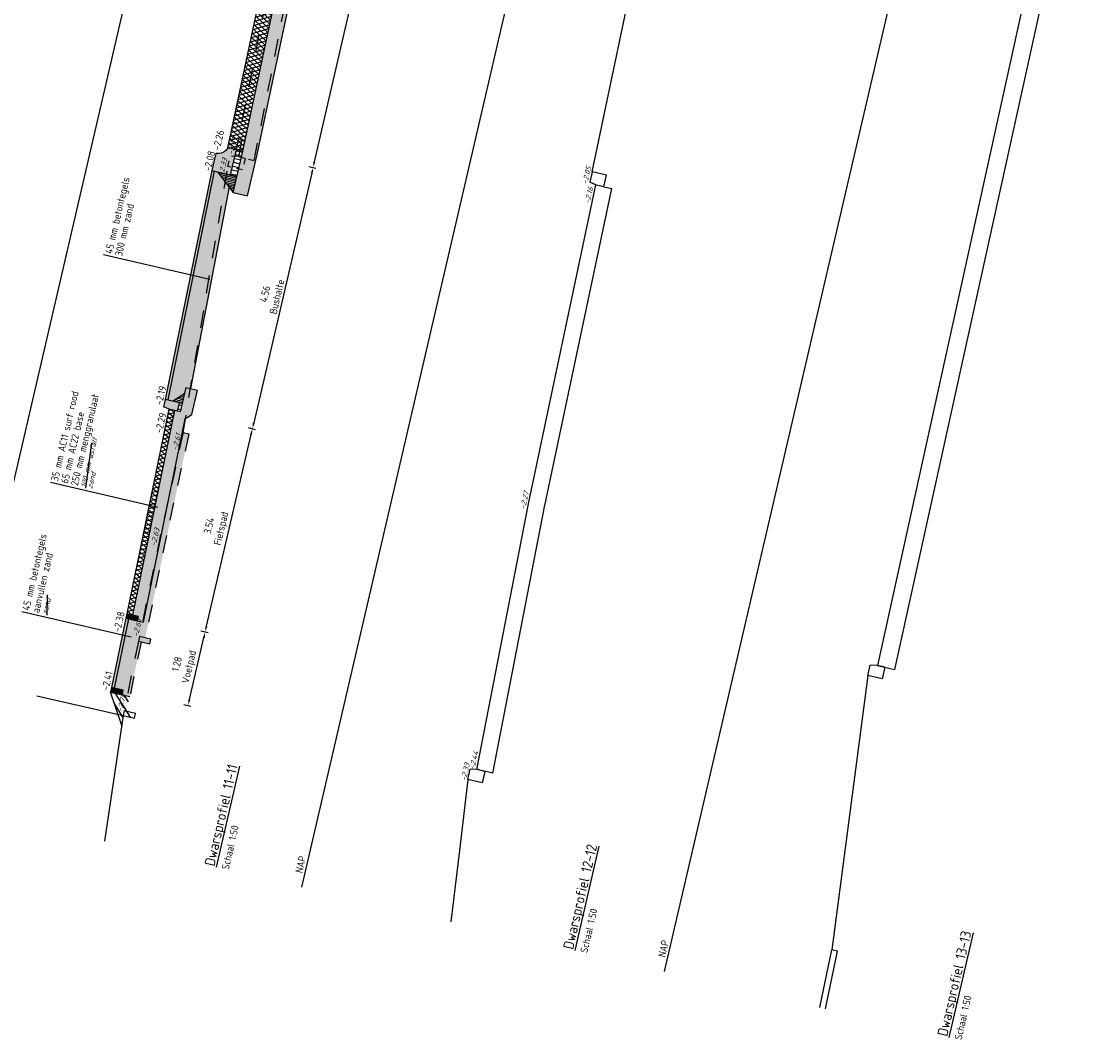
# Model space of a CAD drawing. Header units: metres. Extents: x 116958 to 118326, y 475500 to 477904.
# Tile 23 of 256: x 117807 to 117825, y 475590 to 475607. Entities that reach past the tile are written whole.
import ezdxf

# ---------------------------------------------------------------- set-up
doc = ezdxf.new("R2010")
doc.units = ezdxf.units.M
doc.header["$LTSCALE"] = 0.2
doc.linetypes.add('OPNEMEN', pattern=[3, 1.5, -1.5])
doc.layers.get('0').update_dxf_attribs({"color": 6})
for name, color, linetype in [('X-XX-DWP-ARCERING', 13, 'Continuous'), ('X-XX-DWP-ARCERING_GRIJS', 253, 'Continuous'), ('X-XX-DWP-BEST_SITUATIE', 13, 'Continuous'), ('X-XX-DWP-MAATVOERING', 2, 'Continuous'), ('X-XX-DWP-NW_SITUATIE', 3, 'Continuous'), ('X-XX-DWP-TEKST25', 2, 'Continuous'), ('X-XX-DWP-TEKST35', 3, 'Continuous'), ('X-XX-DWP-VERW_SITUATIE', 240, 'OPNEMEN')]:
    doc.layers.add(name, color=color, linetype=linetype)
doc.styles.get("Standard").update_dxf_attribs({"font": 'isocp.shx'})
doc.linetypes.add('HEKWERK', pattern='A,5,-1,[103,standaard.shx,S=0.5,R=0,X=0,Y=0],-1', length=7)
doc.dimstyles.new('dim-50', dxfattribs={"dimscale": 0.05, "dimtxt": 2.5, "dimasz": 2, "dimexe": 1, "dimexo": 1, "dimgap": 0.8, "dimtad": 1, "dimzin": 0, "dimdsep": 46, "dimtxsty": 'Standard', "dimcen": 0, "dimclrd": 1, "dimclre": 1, "dimclrt": 256, "dimazin": 0, "dimtfac": 1, "dimtmove": 1, "dimatfit": 3, "dimfxl": 1.5, "dimfxlon": 1, "dimtfill": 1, "dimtolj": 1, "dimtzin": 0, "dimlwd": -1, "dimlwe": -1, "dimarcsym": 0})

# ---------------------------------------------------------------- blocks, each defined once
blk = doc.blocks.new('180-200r')
for p, q in [((-200, 130), (-180, 250)), ((0, 250), (-180, 250)), ((0, 0), (0, 250)), ((-200, 0), (-200, 130)), ((-200, 0), (0, 0))]:
    blk.add_line(p, q)
blk = doc.blocks.new('*D183')
at = {"layer": 'Defpoints', "color": 0, "transparency": 16777216}
for p in [(117809.339, 475600.839), (117810.756, 475600.51), (117808.626, 475597.37)]:
    blk.add_point(p, dxfattribs=at)
at = {"layer": 'X-XX-DWP-MAATVOERING', "color": 1, "transparency": 16777216}
for p, q in [((117810.683, 475600.527), (117810.805, 475600.498)), ((117809.978, 475597.159), (117810.734, 475600.412)), ((117809.882, 475597.078), (117810.004, 475597.05))]:
    blk.add_line(p, q, dxfattribs=at)
for points in [[(117810.717, 475600.416), (117810.75, 475600.408), (117810.756, 475600.51)], [(117809.961, 475597.163), (117809.994, 475597.155), (117809.955, 475597.061)]]:
    blk.add_solid(points, dxfattribs=at)
at = {"layer": 'X-XX-DWP-MAATVOERING', "transparency": 16777216, "insert": (117810.139, 475598.836), "char_height": 0.125, "attachment_point": 5, "rotation": 76.9219, "bg_fill": 3, "box_fill_scale": 1.1, "bg_fill_color": 256, "bg_fill_true_color": 13158600, "bg_fill_transparency": 0}
blk.add_mtext('\\A1;3.54\\PFietspad', dxfattribs=at)
blk = doc.blocks.new('*D184')
at = {"layer": 'Defpoints', "color": 0, "transparency": 16777216}
for p in [(117808.626, 475597.37), (117809.955, 475597.061), (117808.368, 475596.116)]:
    blk.add_point(p, dxfattribs=at)
at = {"layer": 'X-XX-DWP-MAATVOERING', "color": 1, "transparency": 16777216}
for p, q in [((117809.882, 475597.078), (117810.004, 475597.05)), ((117809.688, 475595.912), (117809.932, 475596.964)), ((117809.592, 475595.832), (117809.714, 475595.803))]:
    blk.add_line(p, q, dxfattribs=at)
for points in [[(117809.916, 475596.968), (117809.949, 475596.96), (117809.955, 475597.061)], [(117809.672, 475595.916), (117809.704, 475595.908), (117809.665, 475595.815)]]:
    blk.add_solid(points, dxfattribs=at)
at = {"layer": 'X-XX-DWP-MAATVOERING', "transparency": 16777216, "insert": (117809.594, 475596.488), "char_height": 0.125, "attachment_point": 5, "rotation": 76.9219, "bg_fill": 3, "box_fill_scale": 1.1, "bg_fill_color": 256, "bg_fill_true_color": 13158600, "bg_fill_transparency": 0}
blk.add_mtext('\\A1;1.28\\PVoetpad', dxfattribs=at)
blk = doc.blocks.new('*D185')
at = {"layer": 'Defpoints', "color": 0, "transparency": 16777216}
for p in [(117812.35, 475614.666), (117813.958, 475614.293), (117810.34, 475605.278)]:
    blk.add_point(p, dxfattribs=at)
at = {"layer": 'X-XX-DWP-MAATVOERING', "color": 1, "transparency": 16777216}
for p, q in [((117813.885, 475614.31), (117814.007, 475614.281)), ((117811.808, 475605.039), (117813.935, 475614.195)), ((117811.713, 475604.959), (117811.834, 475604.93))]:
    blk.add_line(p, q, dxfattribs=at)
for points in [[(117813.919, 475614.199), (117813.952, 475614.191), (117813.958, 475614.293)], [(117811.792, 475605.043), (117811.825, 475605.035), (117811.786, 475604.942)]]:
    blk.add_solid(points, dxfattribs=at)
at = {"layer": 'X-XX-DWP-MAATVOERING', "transparency": 16777216, "insert": (117812.653, 475609.668), "char_height": 0.125, "attachment_point": 5, "rotation": 76.9219, "bg_fill": 3, "box_fill_scale": 1.1, "bg_fill_color": 256, "bg_fill_true_color": 13158600, "bg_fill_transparency": 0}
blk.add_mtext('\\A1;9.60\\PRijbaan', dxfattribs=at)
blk = doc.blocks.new('130-150r')
for p, q in [((-150, -120), (-130, 0)), ((0, 0), (-130, 0)), ((0, -250), (0, 0)), ((-150, -250), (-150, -120)), ((-150, -250), (0, -250))]:
    blk.add_line(p, q)
blk = doc.blocks.new('80x200')
for p, q in [((0, 0), (-80, 0)), ((-80, 0), (-80, -200)), ((0, -200), (0, 0)), ((-80, -200), (0, -200))]:
    blk.add_line(p, q)
blk = doc.blocks.new('*D249')
at = {"layer": 'Defpoints', "color": 0, "transparency": 16777216}
for p in [(117810.34, 475605.278), (117809.359, 475600.834), (117810.756, 475600.51)]:
    blk.add_point(p, dxfattribs=at)
at = {"layer": 'X-XX-DWP-MAATVOERING', "color": 1, "transparency": 16777216}
for p, q in [((117811.713, 475604.959), (117811.834, 475604.93)), ((117811.763, 475604.844), (117810.779, 475600.607)), ((117810.683, 475600.527), (117810.805, 475600.498))]:
    blk.add_line(p, q, dxfattribs=at)
for points in [[(117811.747, 475604.848), (117811.779, 475604.84), (117811.786, 475604.942)], [(117810.763, 475600.611), (117810.795, 475600.603), (117810.756, 475600.51)]]:
    blk.add_solid(points, dxfattribs=at)
at = {"layer": 'X-XX-DWP-MAATVOERING', "transparency": 16777216, "insert": (117811.07, 475602.772), "char_height": 0.125, "attachment_point": 5, "rotation": 76.9219, "bg_fill": 3, "box_fill_scale": 1.1, "bg_fill_color": 256, "bg_fill_true_color": 13158600, "bg_fill_transparency": 0}
blk.add_mtext('\\A1;4.56\\PBushalte', dxfattribs=at)

msp = doc.modelspace()

# ---------------------------------------------------------------- linework, layer by layer
at = {"layer": 'Defpoints'}
msp.add_line((117817.749, 475591.301), (117827.552, 475633.501), dxfattribs=at)
at = {"layer": 'X-XX-DWP-BEST_SITUATIE'}
for p, q in [((117824.34, 475610.039), (117821.357, 475596.491)), ((117824.632, 475609.971), (117821.649, 475596.423)), ((117816.519, 475604.866), (117817.17, 475607.958)), ((117815.443, 475599.264), (117816.581, 475604.646)), ((117815.717, 475599.206), (117816.853, 475604.583)), ((117816.717, 475604.615), (117816.853, 475604.583)), ((117814.563, 475594.725), (117815.443, 475599.264)), ((117814.836, 475594.662), (117815.718, 475599.211)), ((117821.357, 475596.491), (117821.649, 475596.423)), ((117821.195, 475596.323), (117820.586, 475591.668)), ((117808.563, 475595.641), (117808.246, 475593.508)), ((117814.836, 475594.662), (117814.563, 475594.725)), ((117814.411, 475594.557), (117814.266, 475593.35)), ((117814.266, 475593.35), (117814.12, 475592.144))]:
    msp.add_line(p, q, dxfattribs=at)
at = {"layer": 'X-XX-DWP-BEST_SITUATIE', "flags": 128}
for points in [[(117820.38, 475590.689), (117820.586, 475591.668)], [(117820.477, 475590.666), (117820.683, 475591.646)], [(117820.683, 475591.645), (117820.586, 475591.668)]]:
    msp.add_lwpolyline(points, dxfattribs=at)
at = {"layer": 'X-XX-DWP-NW_SITUATIE'}
for p, q in [((117810.065, 475604.89), (117809.276, 475601.007)), ((117810.109, 475604.881), (117809.32, 475600.997)), ((117810.328, 475604.829), (117810.377, 475604.817)), ((117810.36, 475604.611), (117809.706, 475601.192)), ((117810.431, 475604.52), (117810.674, 475604.461)), ((117809.398, 475600.979), (117809.608, 475601.11)), ((117809.63, 475601.208), (117809.825, 475601.162)), ((117809.519, 475600.951), (117809.568, 475600.94))]:
    msp.add_line(p, q, dxfattribs=at)
at = {"layer": 'X-XX-DWP-TEKST25', "color": 1}
for p, q in [((117807.93, 475599.5), (117808.031, 475600.269)), ((117807.273, 475597.344), (117807.28, 475597.693))]:
    msp.add_line(p, q, dxfattribs=at)
at = {"layer": 'X-XX-DWP-VERW_SITUATIE'}
for p, q in [((117808.561, 475595.641), (117808.756, 475595.596)), ((117808.756, 475595.596), (117808.774, 475595.674))]:
    msp.add_line(p, q, dxfattribs=at)

# ---------------------------------------------------------------- block references
at = {"layer": 'X-XX-DWP-BEST_SITUATIE'}
for p, xscale, yscale, zscale, rotation in [((117816.762, 475604.809), 0.001, 0.001, 0.001, 76.9218617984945), ((117821.438, 475596.267), -0.0009999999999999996, 0.0009999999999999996, 0.0009999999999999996, 76.92186179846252), ((117814.655, 475594.5), -0.0009999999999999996, 0.0009999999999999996, 0.0009999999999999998, 76.92186179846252)]:
    msp.add_blockref('180-200r', p, dxfattribs=dict(at, xscale=xscale, yscale=yscale, zscale=zscale, rotation=rotation))
at = {"layer": 'X-XX-DWP-VERW_SITUATIE', "xscale": -0.0009999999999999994, "yscale": 0.0009999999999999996, "zscale": 0.0009999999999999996, "rotation": 76.92186180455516}
msp.add_blockref('180-200r', (117810.585, 475604.902), dxfattribs=at)

# ---------------------------------------------------------------- texts
at = {"layer": 'Defpoints'}
for p in [(117811.603, 475592.96), (117817.757, 475591.531)]:
    msp.add_text('NAP', height=0.125, rotation=76.9219, dxfattribs=at).set_placement(p)
at = {"layer": 'X-XX-DWP-BEST_SITUATIE', "oblique": 20}
for s, p in [('-2.05', (117816.434, 475604.648)), ('-2.16', (117816.473, 475604.316)), ('-2.27', (117815.379, 475599.133)), ('-2.44', (117814.521, 475594.717)), ('-2.33', (117814.375, 475594.522))]:
    msp.add_text(s, height=0.09, rotation=76.9219, dxfattribs=at).set_placement(p)
at = {"layer": 'X-XX-DWP-TEKST25'}
for s, rotation, p in [('-2.08', 76.9219, (117810.048, 475604.868)), ('45 mm betontegels', 76.9156, (117808.375, 475603.468)), ('300 mm zand', 76.9156, (117808.544, 475603.429)), ('35 mm AC11 surf rood', 76.9156, (117807.457, 475599.61)), ('250 mm menggranulaat', 76.9156, (117807.795, 475599.531)), ('65 mm AC22 base', 76.9156, (117807.626, 475599.57)), ('45 mm betontegels', 76.9156, (117806.969, 475597.415)), ('aanvullen zand', 76.9156, (117807.138, 475597.375))]:
    msp.add_text(s, height=0.125, rotation=rotation, dxfattribs=at).set_placement(p)
at = {"layer": 'X-XX-DWP-TEKST25', "color": 1, "oblique": 20}
for s, p in [('100 mm asfalt', (117807.93, 475599.5)), ('zand', (117808.036, 475599.482)), ('zand', (117807.273, 475597.344))]:
    msp.add_text(s, height=0.09, rotation=76.9156, dxfattribs=at).set_placement(p)
at = {"layer": 'X-XX-DWP-TEKST25', "color": 2}
for p in [(117810.354, 475593.018), (117816.437, 475591.605), (117822.785, 475590.131)]:
    msp.add_text('Schaal 1:50', height=0.125, rotation=76.9219, dxfattribs=at).set_placement(p)
at = {"layer": 'X-XX-DWP-TEKST35'}
for s, p in [('%%UDwarsprofiel 11-11', (117810.111, 475593.075)), ('%%UDwarsprofiel 12-12', (117816.194, 475591.662)), ('%%UDwarsprofiel 13-13', (117822.541, 475590.187))]:
    msp.add_text(s, height=0.175, rotation=76.9219, dxfattribs=at).set_placement(p)
at = {"layer": 'X-XX-DWP-VERW_SITUATIE', "oblique": 20}
for s, p in [('-2.41', (117810.425, 475605.147)), ('-2.33', (117810.262, 475604.787)), ('-2.61', (117809.48, 475600.13)), ('-2.63', (117809.114, 475598.507)), ('-2.67', (117808.812, 475596.968)), ('-2.70', (117808.546, 475595.693))]:
    msp.add_text(s, height=0.09, rotation=76.9219, dxfattribs=at).set_placement(p)

# ---------------------------------------------------------------- next in the draw order: dimensions: what is measured, and where the dimension line sits
at = {"layer": 'X-XX-DWP-MAATVOERING'}
for base, p1, p2, text, picture, middle in [((117813.958, 475614.293), (117810.34, 475605.278), (117812.35, 475614.666), '<>\\PRijbaan', '*D185', (117812.653, 475609.668)), ((117810.756, 475600.51), (117808.626, 475597.37), (117809.339, 475600.839), '<>\\PFietspad', '*D183', (117810.139, 475598.836))]:
    dim = msp.add_linear_dim(base=base, p1=p1, p2=p2, angle=76.9219, text=text, dimstyle='dim-50', dxfattribs=at)
    dim.commit()
    dim.dimension.update_dxf_attribs({"geometry": picture, "text_midpoint": middle})

# ---------------------------------------------------------------- next in the draw order: linework, layer by layer
at = {"layer": 'Defpoints'}
msp.add_line((117811.595, 475592.73), (117820.637, 475631.655), dxfattribs=at)
at = {"layer": 'X-XX-DWP-NW_SITUATIE'}
for p, q in [((117810.34, 475605.277), (117812.331, 475614.671)), ((117810.427, 475605.257), (117810.593, 475605.219)), ((117810.431, 475604.52), (117810.593, 475605.221)), ((117809.534, 475600.794), (117809.63, 475601.208)), ((117809.729, 475600.748), (117809.825, 475601.162)), ((117809.534, 475600.794), (117809.339, 475600.839)), ((117809.612, 475600.675), (117809.729, 475600.748))]:
    msp.add_line(p, q, dxfattribs=at)
at = {"layer": 'X-XX-DWP-NW_SITUATIE', "flags": 128}
msp.add_lwpolyline([(117810.386, 475604.815), (117810.486, 475605.244), (117810.34, 475605.277), (117810.34, 475605.277, -0.336641), (117810.133, 475605.182), (117810.065, 475604.89)], format="xyb", close=True, dxfattribs=at)
at = {"layer": 'X-XX-DWP-TEKST25', "color": 1}
msp.add_line((117809.153, 475599.174), (117807.331, 475599.598), dxfattribs=at)
at = {"layer": 'X-XX-DWP-VERW_SITUATIE'}
for p, q in [((117810.465, 475605.135), (117811.352, 475609.619)), ((117810.786, 475605.061), (117811.675, 475609.552)), ((117810.523, 475605.43), (117810.581, 475605.417)), ((117810.523, 475605.122), (117810.581, 475605.417)), ((117810.689, 475605.083), (117810.786, 475605.061)), ((117809.58, 475600.445), (117810.342, 475604.959)), ((117809.58, 475600.445), (117809.199, 475598.716)), ((117809.678, 475600.423), (117809.297, 475598.695)), ((117809.58, 475600.445), (117809.678, 475600.423))]:
    msp.add_line(p, q, dxfattribs=at)

# ---------------------------------------------------------------- next in the draw order: block references
at = {"layer": 'X-XX-DWP-NW_SITUATIE', "xscale": 0.0009999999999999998, "yscale": 0.0009999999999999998, "zscale": 0.0009999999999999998, "rotation": 76.94336625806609}
msp.add_blockref('130-150r', (117809.276, 475601.007), dxfattribs=at)

# ---------------------------------------------------------------- next in the draw order: texts
at = {"layer": 'X-XX-DWP-TEKST25'}
msp.add_text('-2.26', height=0.125, rotation=76.9219, dxfattribs=at).set_placement((117810.202, 475605.224))

# ---------------------------------------------------------------- next in the draw order: dimensions: what is measured, and where the dimension line sits
at = {"layer": 'X-XX-DWP-MAATVOERING'}
dim = msp.add_linear_dim(base=(117809.955, 475597.061), p1=(117808.368, 475596.116), p2=(117808.626, 475597.37), angle=76.9219, text='<>\\PVoetpad', dimstyle='dim-50', dxfattribs=at)
dim.commit()
dim.dimension.update_dxf_attribs({"geometry": '*D184', "text_midpoint": (117809.594, 475596.488)})

# ---------------------------------------------------------------- next in the draw order: hatches: boundary and pattern name
at = {"layer": 'X-XX-DWP-ARCERING'}
h = msp.add_hatch(color=253, dxfattribs=at)
h.dxf.hatch_style = 1
h.paths.add_polyline_path([(117808.608, 475597.292), (117808.368, 475596.116), (117808.412, 475596.107), (117808.652, 475597.282)])
h = msp.add_hatch(color=253, dxfattribs=at)
h.dxf.hatch_style = 1
h.paths.add_polyline_path([(117808.626, 475597.37), (117808.608, 475597.292), (117808.803, 475597.247), (117808.821, 475597.325)])
h = msp.add_hatch(color=253, dxfattribs=at)
h.dxf.hatch_style = 1
h.paths.add_polyline_path([(117808.368, 475596.116), (117808.35, 475596.038), (117808.545, 475595.993), (117808.563, 475596.071)])
h = msp.add_hatch(dxfattribs=at)
h.set_pattern_fill('AANVULLEN', color=256, scale=0.05)
h.set_pattern_definition([(121.921862, (117582.97798, 476726.81259), (-0.093364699, -0.058163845), [])])
h.paths.add_polyline_path([(117808.35, 475596.038), (117808.538, 475595.472), (117808.563, 475595.641), (117808.756, 475595.596), (117808.774, 475595.674), (117808.623, 475595.71), (117808.675, 475595.963)])

# ---------------------------------------------------------------- next in the draw order: linework, layer by layer
at = {"layer": 'Defpoints'}
msp.add_line((117805.441, 475594.16), (117815.244, 475636.36), dxfattribs=at)
at = {"layer": 'X-XX-DWP-BEST_SITUATIE', "linetype": 'HEKWERK'}
msp.add_line((117807.1, 475595.974), (117808.563, 475595.641), dxfattribs=at)
at = {"layer": 'X-XX-DWP-NW_SITUATIE'}
for p, q in [((117809.339, 475600.839), (117808.626, 475597.37)), ((117809.437, 475600.819), (117808.724, 475597.348)), ((117809.612, 475600.675), (117808.902, 475597.224)), ((117808.608, 475597.292), (117808.368, 475596.116)), ((117808.652, 475597.282), (117808.412, 475596.107)), ((117808.803, 475597.247), (117808.902, 475597.224)), ((117808.538, 475595.472), (117808.35, 475596.038)), ((117808.545, 475595.993), (117808.675, 475595.963))]:
    msp.add_line(p, q, dxfattribs=at)
at = {"layer": 'X-XX-DWP-TEKST25', "color": 1}
msp.add_line((117808.7, 475596.971), (117806.842, 475597.403), dxfattribs=at)
at = {"layer": 'X-XX-DWP-VERW_SITUATIE'}
for p, q in [((117809.199, 475598.716), (117808.841, 475596.983)), ((117809.297, 475598.695), (117808.938, 475596.96)), ((117808.822, 475596.905), (117808.579, 475595.719)), ((117808.866, 475596.894), (117808.623, 475595.709)), ((117808.841, 475596.983), (117808.822, 475596.905)), ((117808.822, 475596.905), (117809.017, 475596.859)), ((117809.035, 475596.937), (117808.841, 475596.983)), ((117809.017, 475596.859), (117809.035, 475596.937)), ((117808.579, 475595.719), (117808.561, 475595.641)), ((117808.774, 475595.674), (117808.579, 475595.719))]:
    msp.add_line(p, q, dxfattribs=at)

# ---------------------------------------------------------------- next in the draw order: block references
at = {"layer": 'X-XX-DWP-NW_SITUATIE', "xscale": 0.001, "yscale": 0.001, "zscale": 0.001, "rotation": 76.92186179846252}
for p in [(117808.626, 475597.37), (117808.368, 475596.116)]:
    msp.add_blockref('80x200', p, dxfattribs=at)

# ---------------------------------------------------------------- next in the draw order: texts
at = {"layer": 'X-XX-DWP-TEKST25'}
for s, p in [('-2.38', (117808.514, 475597.049)), ('-2.41', (117808.315, 475596.057))]:
    msp.add_text(s, height=0.125, rotation=76.9219, dxfattribs=at).set_placement(p)

# ---------------------------------------------------------------- next in the draw order: dimensions: what is measured, and where the dimension line sits
at = {"layer": 'X-XX-DWP-MAATVOERING'}
dim = msp.add_linear_dim(base=(117810.756, 475600.51), p1=(117810.34, 475605.278), p2=(117809.359, 475600.834), angle=76.9219, text='4.56\\PBushalte', dimstyle='dim-50', dxfattribs=at)
dim.commit()
dim.dimension.update_dxf_attribs({"geometry": '*D249', "text_midpoint": (117811.07, 475602.772)})

# ---------------------------------------------------------------- next in the draw order: hatches: boundary and pattern name
at = {"layer": 'X-XX-DWP-ARCERING'}
h = msp.add_hatch(dxfattribs=at)
h.set_pattern_fill('SCHR-BETON', color=256, scale=0.05, angle=118.67)
h.set_pattern_definition([(245.592, (117811.87943, 475609.81433), (-0.169856, -0.031763), [0.018, -0.198]), (190.592, (117811.87943, 475609.81433), (0.080597, -0.164932), [0.0144, -0.1584]), (296.043, (117811.86528, 475609.81168), (-0.08926, -0.1966946), [0.0152977, -0.1682744]), (241.776, (117811.89233, 475609.7681), (-0.257389, -0.030583), [0.027, -0.297]), (292.2275, (117811.87088, 475609.76555), (-0.153226, -0.285478), [0.022946, -0.252411]), (186.776, (117811.89233, 475609.7681), (-0.153226, -0.285478), [0.0216, -0.2376]), (216.592, (117811.86599, 475609.7732), (-0.1639584, 0.0545673), [0.018, -0.198]), (161.592, (117811.86599, 475609.7732), (-0.009469, -0.1833274), [0.0144, -0.1584]), (267.0433, (117811.85233, 475609.77775), (-0.173427, -0.12876), [0.0152977, -0.1682744]), (233.0919, (117811.87943, 475609.81433), (0.0186633, -0.0777389), [0, -0.15648, 0, -0.1608, 0, -0.159]), (203.0919, (117811.87943, 475609.81433), (-0.0353706, -0.1081455), [0, -0.09168, 0, -0.15288, 0, -0.0606]), (163.0919, (117811.93098, 475609.82871), (-0.1248715, -0.0292176), [0, -0.06, 0, -0.1872, 0, -0.2484]), (153.0919, (117811.9541, 475609.83516), (-0.1283565, -0.0607612), [0, -0.078, 0, -0.12432, 0, -0.1764])])
h.paths.add_polyline_path([(117812.935, 475615.018), (117812.632, 475615.088), (117812.525, 475614.626), (117812.584, 475614.612), (117812.584, 475614.612), (117810.593, 475605.221), (117810.431, 475604.52), (117810.674, 475604.461), (117810.837, 475605.164), (117812.828, 475614.557)])
h = msp.add_hatch(color=253, dxfattribs=at)
h.dxf.hatch_style = 1
h.paths.add_polyline_path([(117810.133, 475605.182), (117810.065, 475604.89), (117810.386, 475604.815), (117810.486, 475605.244), (117810.34, 475605.277, -0.336641)])
h = msp.add_hatch(dxfattribs=at)
h.set_pattern_fill('STELSPECIE', color=256, scale=0.05)
h.set_pattern_definition([(166.8345464, (117585.57411, 476687.81496), (-0.0151838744, -0.0649128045), [])])
h.paths.add_polyline_path([(117810.486, 475605.244), (117810.461, 475605.137), (117810.465, 475605.136), (117810.42, 475604.941), (117810.416, 475604.942), (117810.386, 475604.815), (117810.493, 475604.79), (117810.593, 475605.219)])
h = msp.add_hatch(color=253, dxfattribs=at)
h.dxf.hatch_style = 1
h.paths.add_polyline_path([(117810.065, 475604.89), (117809.276, 475601.007), (117809.32, 475600.997), (117810.108, 475604.877)])
h = msp.add_hatch(dxfattribs=at)
h.set_pattern_fill('ZAND', color=256, scale=0.05, angle=76.92)
h.set_pattern_definition([(153.841862, (117583.06564, 476726.79222), (-0.1429776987, -0.0189044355), [0, -0.04, 0, -0.045, 0, -0.035]), (153.841862, (117583.0181, 476726.78616), (-0.071171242, -0.0541724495), [0, -0.034, 0, -0.05, 0, -0.044]), (153.841862, (117582.97038, 476726.77974), (-0.1070744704, -0.0365384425), [0, -0.038, 0, -0.044, 0, -0.06])])
h.paths.add_polyline_path([(117810.36, 475604.611), (117810.162, 475604.867), (117810.108, 475604.877), (117809.328, 475600.995), (117809.398, 475600.979), (117809.608, 475601.11), (117809.63, 475601.208), (117809.706, 475601.19)])
h = msp.add_hatch(dxfattribs=at)
h.set_pattern_fill('STELSPECIE', color=256, scale=0.02)
h.set_pattern_definition([(166.8345464, (117585.632536, 476687.801296), (-0.0060735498, -0.0259651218), [])])
h.paths.add_polyline_path([(117810.162, 475604.867), (117810.386, 475604.815), (117810.493, 475604.79), (117810.431, 475604.52)])
h = msp.add_hatch(dxfattribs=at)
h.set_pattern_fill('SCHR-BETON', color=256, scale=0.05, angle=118.67)
h.set_pattern_definition([(245.592, (117808.90227, 475597.22393), (-0.169856, -0.031763), [0.018, -0.198]), (190.592, (117808.90227, 475597.22393), (0.080597, -0.164932), [0.0144, -0.1584]), (296.043, (117808.88812, 475597.22129), (-0.08926, -0.1966946), [0.015298, -0.1682744]), (241.776, (117808.91517, 475597.1777), (-0.257389, -0.030583), [0.027, -0.297]), (292.2275, (117808.89372, 475597.17515), (-0.153226, -0.285478), [0.022946, -0.252411]), (186.776, (117808.91517, 475597.1777), (-0.153226, -0.285478), [0.0216, -0.2376]), (216.592, (117808.88883, 475597.18281), (-0.1639584, 0.0545673), [0.018, -0.198]), (161.592, (117808.88883, 475597.1828), (-0.009469, -0.183327), [0.0144, -0.1584]), (267.0433, (117808.87517, 475597.18736), (-0.173427, -0.12876), [0.015298, -0.1682744]), (233.0919, (117808.90227, 475597.223934), (0.0186633, -0.0777389), [0, -0.15648, 0, -0.1608, 0, -0.159]), (203.0919, (117808.90227, 475597.22393), (-0.0353706, -0.1081455), [0, -0.09168, 0, -0.15288, 0, -0.0606]), (163.0919, (117808.95382, 475597.23832), (-0.1248715, -0.0292176), [0, -0.06, 0, -0.1872, 0, -0.2484]), (153.092, (117808.97694, 475597.24477), (-0.1283565, -0.0607612), [0, -0.078, 0, -0.12432, 0, -0.1764])])
h.paths.add_polyline_path([(117809.63, 475601.208), (117809.534, 475600.794), (117809.437, 475600.816), (117808.724, 475597.348), (117808.821, 475597.325), (117808.803, 475597.247), (117808.902, 475597.224), (117809.612, 475600.675), (117809.729, 475600.748), (117809.825, 475601.162)])
h = msp.add_hatch(dxfattribs=at)
h.set_pattern_fill('STELSPECIE', color=256, scale=0.02, angle=76.9219)
h.set_pattern_definition([(166.92186, (117777.329963, 475646.219036), (-0.006033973, -0.025974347), [])])
h.paths.add_polyline_path([(117809.398, 475600.979), (117809.608, 475601.11), (117809.568, 475600.94), (117809.5, 475600.956)])
h = msp.add_hatch(color=253, dxfattribs=at)
h.dxf.hatch_style = 1
h.paths.add_polyline_path([(117809.276, 475601.007), (117809.247, 475600.881), (117809.359, 475600.834), (117809.486, 475600.805), (117809.519, 475600.951)])
h = msp.add_hatch(dxfattribs=at)
h.set_pattern_fill('STELSPECIE', color=256, scale=0.05, angle=118.6717)
h.set_pattern_definition([(166.921862, (117543.4215, 475079.549204), (-0.0150849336, -0.0649358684), [])])
h.paths.add_polyline_path([(117809.519, 475600.951), (117809.486, 475600.805), (117809.534, 475600.794), (117809.568, 475600.94)])
h = msp.add_hatch(dxfattribs=at)
h.set_pattern_fill('ZAND', color=256, scale=0.05, angle=76.92)
h.set_pattern_definition([(153.841862, (117582.97798, 476726.812585), (-0.1429776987, -0.0189044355), [0, -0.04, 0, -0.045, 0, -0.035]), (153.841862, (117582.930436, 476726.80652), (-0.071171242, -0.0541724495), [0, -0.034, 0, -0.05, 0, -0.044]), (153.841862, (117582.88272, 476726.8001), (-0.1070744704, -0.0365384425), [0, -0.038, 0, -0.044, 0, -0.06])])
h.paths.add_polyline_path([(117808.902, 475597.224), (117808.652, 475597.282), (117808.412, 475596.106), (117808.563, 475596.071), (117808.545, 475595.993), (117808.675, 475595.965), (117808.866, 475596.894), (117809.017, 475596.859), (117809.035, 475596.937), (117808.938, 475596.963), (117809.678, 475600.423), (117809.58, 475600.445), (117809.62, 475600.68), (117809.612, 475600.675)])
at = {"layer": 'X-XX-DWP-ARCERING_GRIJS'}
h = msp.add_hatch(dxfattribs=at)
h.set_pattern_fill('ASFALT', color=256, scale=0.05)
h.set_pattern_definition([(136.921862, (117583.06564, 476726.79222), (-0.0426871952, -0.0456514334), []), (196.921862, (117583.06564, 476726.79222), (0.0181917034, -0.059793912), [])])
h.paths.add_polyline_path([(117812.584, 475614.612), (117812.331, 475614.671), (117810.34, 475605.277), (117810.593, 475605.217)])
h = msp.add_hatch(dxfattribs=at)
h.set_pattern_fill('ASFALT', color=256, scale=0.05)
h.set_pattern_definition([(136.921862, (117582.97798, 476726.812585), (-0.0426871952, -0.0456514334), []), (196.921862, (117582.97798, 476726.812585), (0.0181917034, -0.059793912), [])])
h.paths.add_polyline_path([(117809.437, 475600.816), (117809.378, 475600.83), (117809.339, 475600.839), (117808.626, 475597.37), (117808.724, 475597.348)])

# ---------------------------------------------------------------- next in the draw order: linework, layer by layer
at = {"layer": 'X-XX-DWP-NW_SITUATIE'}
for p, q in [((117810.593, 475605.221), (117812.584, 475614.612)), ((117810.837, 475605.164), (117812.828, 475614.557)), ((117810.674, 475604.461), (117810.837, 475605.164))]:
    msp.add_line(p, q, dxfattribs=at)
at = {"layer": 'X-XX-DWP-NW_SITUATIE', "flags": 128}
for points in [[(117810.162, 475604.867), (117810.431, 475604.52)], [(117810.386, 475604.815), (117810.493, 475604.79)]]:
    msp.add_lwpolyline(points, dxfattribs=at)
at = {"layer": 'X-XX-DWP-TEKST25', "color": 1}
msp.add_line((117810.032, 475603.042), (117808.229, 475603.461), dxfattribs=at)

# ---------------------------------------------------------------- next in the draw order: texts
at = {"layer": 'X-XX-DWP-TEKST25'}
for s, p in [('-2.19', (117809.224, 475600.903)), ('-2.29', (117809.222, 475600.426))]:
    msp.add_text(s, height=0.125, rotation=76.9219, dxfattribs=at).set_placement(p)

doc.saveas('drawing.dxf')
